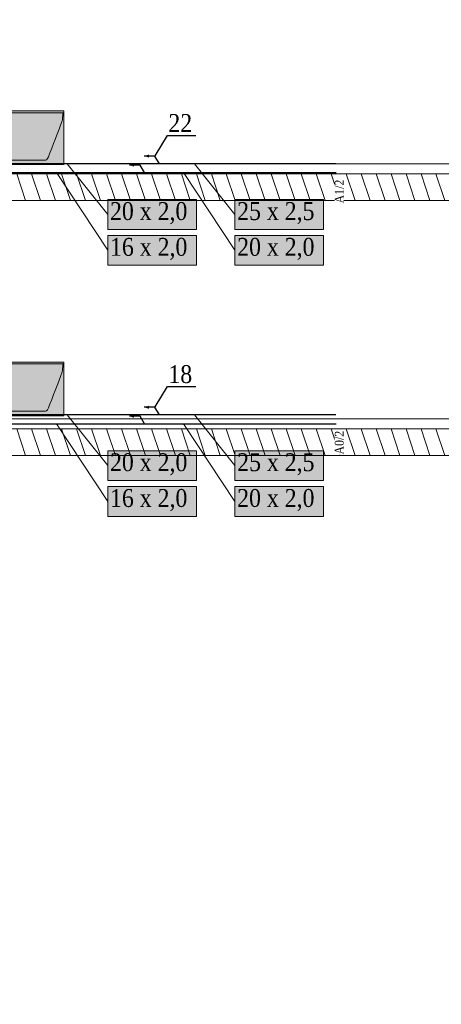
# Model space of a CAD drawing. Header units: millimetres. Extents: x -102560 to 77680, y 7163 to 33028.
# Tile 57 of 80: x -23319 to -18609, y 9599 to 20602. Entities that reach past the tile are written whole.
import ezdxf
from ezdxf import colors
from ezdxf.entities.mleader import LeaderData, LeaderLine
from ezdxf.enums import TextEntityAlignment as Align
from ezdxf.math import Vec2, Vec3

# ---------------------------------------------------------------- set-up
doc = ezdxf.new("R2010")
doc.units = ezdxf.units.MM
for name, color, linetype, lineweight, true_color in [('IS_Działka wody ciepłej', 1, 'Continuous', 30, 0xff0000), ('IS_Działka wody zimnej_etykieta', 7, 'Continuous', 0, 0x000000), ('IS_Konstrukcja (Rozwinięcie)', 7, 'Continuous', 9, 0x000000), ('IS_Wanna', 7, 'Continuous', 5, 0x000000)]:
    doc.layers.add(name, color=color, linetype=linetype, lineweight=lineweight, true_color=true_color)
for name, color, linetype, lineweight in [('IS_Działka wody zimnej', 5, 'Continuous', 30), ('RR_IWK_ciepla woda', 10, 'C.W.U.', 40), ('RR_IWK_opisy', 7, 'Continuous', 0)]:
    doc.layers.add(name, color=color, linetype=linetype, lineweight=lineweight)
doc.styles.add('Garamond_____', font='GARA.TTF')
doc.styles.add('RR', font='GARA.TTF', dxfattribs={"height": 200})
doc.styles.get("Standard").update_dxf_attribs({"font": 'arial.ttf'})
doc.linetypes.add('C.W.U.', pattern='A,16.8,-4.8,["C.W.U.",Standard,S=2.4,R=0,X=-2.4,Y=-1.2],-10.2', length=31.8)

# ---------------------------------------------------------------- blocks, each defined once
blk = doc.blocks.new('16_TypRysWodKan_Wanna_00000000-0000-0000-0000-000000000000_Normal')
at = {"layer": 'IS_Wanna', "lineweight": 50, "true_color": 0xffffff, "transparency": 33554687}
blk.add_hatch(color=7, dxfattribs=at).paths.add_polyline_path([(-0.8999999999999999, 0.2999999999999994), (-0.8999999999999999, -0.2999999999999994), (0.9000000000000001, -0.2999999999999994), (0.9000000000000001, 0.2999999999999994)])
at = {"layer": 'IS_Wanna', "lineweight": -2}
blk.add_lwpolyline([(-0.9, 0.2999999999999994), (0.9, 0.2999999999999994), (0.9, -0.2999999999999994), (-0.9, -0.2999999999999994)], close=True, dxfattribs=at)
blk.add_polyline3d([(-0.9, 0.2799999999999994, 0), (0.9, 0.2799999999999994, 0)], dxfattribs=at)
blk.add_open_spline([(0.87, 0.2799999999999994), (0.87, 0.2549999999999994), (0.825, 0.1899999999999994), (0.7999999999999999, 0.1449999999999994), (0.715, 0.0149999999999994), (0.625, -0.0649999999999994), (0.525, -0.2099999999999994), (0.51, -0.2399999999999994), (0.48, -0.2499999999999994), (0.435, -0.2499999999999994), (-0.025, -0.2499999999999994), (-0.01, -0.2499999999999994), (-0.6950000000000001, -0.2499999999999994), (-0.71, -0.2499999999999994), (-0.7250000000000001, -0.2299999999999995), (-0.74, -0.1799999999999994), (-0.81, 0.0049999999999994), (-0.8350000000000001, 0.0449999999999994), (-0.88, 0.1899999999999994), (-0.885, 0.2049999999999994), (-0.89, 0.2349999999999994), (-0.89, 0.2799999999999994)], degree=3, knots=[0, 0, 0, 0, 1, 1, 1, 2, 2, 2, 3, 3, 3, 4, 4, 4, 5, 5, 5, 6, 6, 6, 7, 7, 7, 7], dxfattribs=at)

msp = doc.modelspace()

# ---------------------------------------------------------------- hatches: boundary and pattern name
at = {"layer": 'IS_Działka wody ciepłej', "extrusion": (0, 0, -1)}
for points in [[(22093.48311052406, 18977.59305518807), (22042.48311052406, 18994.59305518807), (22042.48311052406, 18960.59305518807)], [(22093.48311052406, 16171.03475900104), (22042.48311052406, 16188.03475900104), (22042.48311052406, 16154.03475900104)]]:
    msp.add_hatch(color=256, dxfattribs=at).paths.add_polyline_path(points)
at = {"layer": 'IS_Działka wody zimnej', "extrusion": (0, 0, -1)}
for points in [[(21926.81644385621, 19077.59305518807), (21875.81644385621, 19094.59305518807), (21875.81644385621, 19060.59305518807)], [(21926.81644385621, 16271.03475900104), (21875.81644385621, 16288.03475900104), (21875.81644385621, 16254.03475900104)]]:
    msp.add_hatch(color=256, dxfattribs=at).paths.add_polyline_path(points)
at = {"layer": 'IS_Działka wody zimnej_etykieta', "lineweight": 50, "true_color": 0xffffff, "transparency": 33554687}
for points in [[(-22334.67604502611, 18258), (-21344.40248879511, 18258), (-21344.40248879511, 18591.73860182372), (-22334.67604502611, 18591.73860182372)], [(-20914.43404162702, 18258), (-19924.16048539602, 18258), (-19924.16048539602, 18591.73860182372), (-20914.43404162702, 18591.73860182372)], [(-22334.67604502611, 17858), (-21344.40248879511, 17858), (-21344.40248879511, 18191.73860182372), (-22334.67604502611, 18191.73860182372)], [(-20914.43404162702, 17858), (-19924.16048539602, 17858), (-19924.16048539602, 18191.73860182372), (-20914.43404162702, 18191.73860182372)], [(-22334.67604502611, 15451.44170381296), (-21344.40248879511, 15451.44170381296), (-21344.40248879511, 15785.18030563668), (-22334.67604502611, 15785.18030563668)], [(-20914.43404162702, 15451.44170381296), (-19924.16048539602, 15451.44170381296), (-19924.16048539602, 15785.18030563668), (-20914.43404162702, 15785.18030563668)], [(-22334.67604502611, 15051.44170381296), (-21344.40248879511, 15051.44170381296), (-21344.40248879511, 15385.18030563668), (-22334.67604502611, 15385.18030563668)], [(-20914.43404162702, 15051.44170381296), (-19924.16048539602, 15051.44170381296), (-19924.16048539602, 15385.18030563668), (-20914.43404162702, 15385.18030563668)]]:
    msp.add_hatch(color=7, dxfattribs=at).paths.add_polyline_path(points)
at = {"layer": 'IS_Konstrukcja (Rozwinięcie)', "true_color": 0xc0c0c0, "transparency": 33554687, "extrusion": (0, 0, -1)}
h = msp.add_hatch(dxfattribs=at)
h.set_pattern_fill('ANSI31', color=9, scale=50.000000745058, angle=206.6201561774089, style=0)
h.set_pattern_definition([(251.6201561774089, (137390, 18730.59305518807), (150.6516878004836, -50.05629045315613), [])])
h.paths.add_polyline_path([(-2610, 18880.59305518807), (-2610, 18580.59305518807), (60060, 18580.59305518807), (60060, 18880.59305518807)])
h = msp.add_hatch(dxfattribs=at)
h.set_pattern_fill('ANSI31', color=9, scale=50.000000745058, angle=206.6201561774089, style=0)
h.set_pattern_definition([(251.6201561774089, (137390, 15880.59305518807), (150.6516878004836, -50.05629045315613), [])])
h.paths.add_polyline_path([(-2610, 16030.59305518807), (-2610, 15730.59305518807), (60060, 15730.59305518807), (60060, 16030.59305518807)])

# ---------------------------------------------------------------- linework, layer by layer
at = {"layer": 'IS_Działka wody ciepłej'}
for p, q in [((-29906.21434363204, 18892.59305518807), (-19783.48311052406, 18892.59305518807)), ((-29906.21434363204, 16086.03475900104), (-19783.48311052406, 16086.03475900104))]:
    msp.add_line(p, q, dxfattribs=at)
for points in [[(-21923.48311052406, 18892.59305518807), (-21974.48311052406, 18977.59305518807), (-22093.48311052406, 18977.59305518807)], [(-21923.48311052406, 16086.03475900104), (-21974.48311052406, 16171.03475900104), (-22093.48311052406, 16171.03475900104)]]:
    msp.add_lwpolyline(points, dxfattribs=at)
at = {"layer": 'IS_Działka wody zimnej', "ltscale": 20}
for p, q in [((-19786.8164438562, 18992.59305518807), (-30007.21434363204, 18992.59305518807)), ((-19786.8164438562, 16186.03475900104), (-30007.21434363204, 16186.03475900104))]:
    msp.add_line(p, q, dxfattribs=at)
at = {"layer": 'IS_Działka wody zimnej'}
for points in [[(-21756.81644385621, 18992.59305518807), (-21807.81644385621, 19077.59305518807), (-21926.81644385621, 19077.59305518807)], [(-21756.81644385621, 16186.03475900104), (-21807.81644385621, 16271.03475900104), (-21926.81644385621, 16271.03475900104)]]:
    msp.add_lwpolyline(points, dxfattribs=at)
at = {"layer": 'IS_Działka wody zimnej_etykieta'}
for p, q in [((-22334.67604502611, 18424.86930091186), (-22786.61113364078, 18992.59305518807)), ((-20914.43404162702, 18424.86930091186), (-21366.36913024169, 18992.59305518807)), ((-22334.67604502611, 18024.86930091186), (-22908.24974811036, 18892.57356457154)), ((-20914.43404162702, 18024.86930091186), (-21488.00774471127, 18892.57356457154)), ((-22334.67604502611, 15618.31100472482), (-22786.61113364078, 16186.03475900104)), ((-20914.43404162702, 15618.31100472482), (-21366.36913024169, 16186.03475900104)), ((-22334.67604502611, 15218.31100472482), (-22908.24974811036, 16086.0152683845)), ((-20914.43404162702, 15218.31100472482), (-21488.00774471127, 16086.0152683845))]:
    msp.add_line(p, q, dxfattribs=at)
for points in [[(-22334.67604502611, 18258), (-21344.40248879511, 18258), (-21344.40248879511, 18591.73860182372), (-22334.67604502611, 18591.73860182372)], [(-20914.43404162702, 18258), (-19924.16048539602, 18258), (-19924.16048539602, 18591.73860182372), (-20914.43404162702, 18591.73860182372)], [(-22334.67604502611, 17858), (-21344.40248879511, 17858), (-21344.40248879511, 18191.73860182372), (-22334.67604502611, 18191.73860182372)], [(-20914.43404162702, 17858), (-19924.16048539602, 17858), (-19924.16048539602, 18191.73860182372), (-20914.43404162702, 18191.73860182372)], [(-22334.67604502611, 15451.44170381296), (-21344.40248879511, 15451.44170381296), (-21344.40248879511, 15785.18030563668), (-22334.67604502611, 15785.18030563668)], [(-20914.43404162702, 15451.44170381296), (-19924.16048539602, 15451.44170381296), (-19924.16048539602, 15785.18030563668), (-20914.43404162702, 15785.18030563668)], [(-22334.67604502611, 15051.44170381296), (-21344.40248879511, 15051.44170381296), (-21344.40248879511, 15385.18030563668), (-22334.67604502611, 15385.18030563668)], [(-20914.43404162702, 15051.44170381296), (-19924.16048539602, 15051.44170381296), (-19924.16048539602, 15385.18030563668), (-20914.43404162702, 15385.18030563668)]]:
    msp.add_lwpolyline(points, close=True, dxfattribs=at)
at = {"layer": 'IS_Konstrukcja (Rozwinięcie)'}
for p, q in [((-60060, 18992.59305518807), (4501.1198451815, 18992.59305518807)), ((-60060, 18880.59305518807), (4501.1198451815, 18880.59305518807)), ((-60060, 18580.59305518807), (4501.1198451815, 18580.59305518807)), ((-60060, 16142.59305518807), (71971.1198451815, 16142.59305518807)), ((-60060, 16030.59305518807), (4501.1198451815, 16030.59305518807)), ((-60060, 15730.59305518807), (4501.1198451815, 15730.59305518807))]:
    msp.add_line(p, q, dxfattribs=at)

# ---------------------------------------------------------------- block references
at = {"layer": 'IS_Wanna', "xscale": -1000, "yscale": 1000, "zscale": 1000}
for p in [(-23725.69408095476, 19282.7865304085), (-23725.69408095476, 16476.22823422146)]:
    msp.add_blockref('16_TypRysWodKan_Wanna_00000000-0000-0000-0000-000000000000_Normal', p, dxfattribs=at)

# ---------------------------------------------------------------- texts
at = {"layer": 'IS_Działka wody zimnej_etykieta', "color": 5, "transparency": 33554687, "style": 'Garamond_____'}
for s, p in [('20 x 2,0', (-22309.67604502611, 18563.24316109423)), ('25 x 2,5', (-20889.43404162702, 18563.24316109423)), ('20 x 2,0', (-22309.67604502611, 15756.68486490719)), ('25 x 2,5', (-20889.43404162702, 15756.68486490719))]:
    msp.add_text(s, height=200, dxfattribs=at).set_placement(p, align=Align.TOP_LEFT)
at = {"layer": 'RR_IWK_ciepla woda', "linetype": 'Continuous', "ltscale": 20, "style": 'Garamond_____'}
for s, p in [('16 x 2,0', (-22309.67604502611, 18163.24316109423)), ('20 x 2,0', (-20889.43404162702, 18163.24316109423)), ('16 x 2,0', (-22309.67604502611, 15356.68486490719)), ('20 x 2,0', (-20889.43404162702, 15356.68486490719))]:
    msp.add_text(s, height=200, dxfattribs=at).set_placement(p, align=Align.TOP_LEFT)
at = {"layer": 'RR_IWK_opisy', "insert": (-102160.6870654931, 30202.11596761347), "char_height": 200, "width": 12404.74488447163, "attachment_point": 1, "style": 'RR'}
msp.add_mtext('\\pi-500,l500,xqjt0,2;UWAGI:\\P1.^IBudynek zasilany będzie z projektowanego przyłącza wodociągowego - wg odrębnego opracowania;\\P2.^IGłówny zestaw wodomierzowy  zlokalizowany będzie w studni wodomierzowej;\\P3.^IIndywidualne zestawy wodomierzowe dla poszczególnych mieszkań instalowane będą w\\~szachtach instalacyjnych na korytarzach ogólnych;\\P4.^IInstalację rozdzielczą wody zimnej, ciepłej i cyrkulacji należy prowadzić pod stropem parteru oraz w\\~szachtach; \\P5.^IDoprowadzenie wody do poszczególnych mieszkań z szafek rodzielaczy prowadzić w\\~warstwach posadzkowych;\\P6.^IInstalację rozdzielczą prowadzoną pod stropem i w szachtach wykonać z rur stalowych zaciskowych;\\P7.^IInstalację prowwadzoną w posadzce wykonać z rur tworzywowych PERT;\\P8.^IPodejścia pod pojedyncze przybory wykonywać rurą %%c16x2,0;\\P9.^ICiepła woda przygotowywana będzie centralnie w zasobniku ciepłej wody zasilanym z\\~pompy ciepła;\\P10.^INależy wykonać instalację cyrkulacji;\\P11.^ICałość instalacji wodociągowej należy izolować termicznie;\\P12.^IWszystkie roboty należy wykonać zgodnie z Polskimi Normami, Warunkami Technicznymi Wykonania i Odbioru Robót oraz zgodnie ze sztuką budowlaną;\\P13.^IRysunki rozpatrywać łącznie z informacjami zawartymi w części opisowej oraz z\\~dokumentacją branżową;\\P14.^IUwagi i opisy zamieszczane w części rys. projektu stanowią integralną część niniejszego opracowania;\\P15.^IWszystkie wymiary, otwory i rzędne należy sprawdzić na budowie, a wszelkie odstępstwa należy korygować przy udziale projektanta i użytkownika, prace montażowe wykonywać zgodnie z obowiązującymi przepisami BHP, zarządzeniami oraz normami PN;\\P16.^IWszelkie wątpliwości i niejasności należy wyjaśnić z projektantem.', dxfattribs=at)

# ---------------------------------------------------------------- leaders
at = {"layer": 'RR_IWK_opisy', "ltscale": 40}
ml = msp.add_multileader_mtext('Standard', dxfattribs=at)
ml.set_content('\\fGaramond|b0|i0;22')
ml.set_leader_properties()
ml.build(insert=Vec2(0, 0))
ml.multileader.update_dxf_attribs({"text_left_attachment_type": 6, "text_right_attachment_type": 6})
ctx = ml.context
ctx.base_point, ctx.char_height, ctx.plane_origin = Vec3(-21659.81644385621, 19307.59305518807), 200, Vec3(-51063.77114219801, 2806.55829618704)
ctx.left_attachment, ctx.right_attachment = 6, 6
notes = []
notes.append((ctx, [(0, (1, 1, 0), (-21667.81644385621, 19307.59305518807), (1, 0), 8, [(0, [(-21807.81644385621, 19077.59305518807)], 0, [])])]))
ctx.mtext.insert = Vec3(-21657.81644385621, 19547.59305518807)
ml = msp.add_multileader_mtext('Standard', dxfattribs=at)
ml.set_content('\\fGaramond|b0|i0;18')
ml.set_leader_properties()
ml.build(insert=Vec2(0, 0))
ml.multileader.update_dxf_attribs({"text_left_attachment_type": 6, "text_right_attachment_type": 6})
ctx = ml.context
ctx.base_point, ctx.char_height, ctx.plane_origin = Vec3(-21659.81644385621, 16501.03475900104), 200, Vec3(-51063.77114219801, 0)
ctx.left_attachment, ctx.right_attachment = 6, 6
notes.append((ctx, [(0, (1, 1, 0), (-21667.81644385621, 16501.03475900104), (1, 0), 8, [(0, [(-21807.81644385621, 16271.03475900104)], 0, [])])]))
ctx.mtext.insert = Vec3(-21657.81644385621, 16741.03475900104)
for ctx, leaders in notes:
    for number, flags, end, landing, length, lines in leaders:
        leader = LeaderData()
        leader.index, (leader.has_last_leader_line, leader.has_dogleg_vector, leader.attachment_direction) = number, flags
        leader.last_leader_point, leader.dogleg_vector, leader.dogleg_length = Vec3(end), Vec3(landing), length
        for number, points, colour, breaks in lines:
            line = LeaderLine()
            line.index, line.vertices, line.color, line.breaks = number, Vec3.list(points), colors.encode_raw_color(colour), breaks
            leader.lines.append(line)
        ctx.leaders.append(leader)

# ---------------------------------------------------------------- next in the draw order: texts
at = {"char_height": 100, "width": 260.5814417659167, "attachment_point": 1, "rotation": 90, "style": 'Garamond_____', "bg_fill": 3, "box_fill_scale": 1, "bg_fill_color": 256, "bg_fill_true_color": 13158600, "bg_fill_transparency": 0}
for s, insert in [('A1/2', (-19798.77032435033, 18549.01235975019)), ('A0/2', (-19798.77032435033, 15742.45406356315))]:
    msp.add_mtext(s, dxfattribs=dict(at, insert=insert))

doc.saveas('drawing.dxf')
